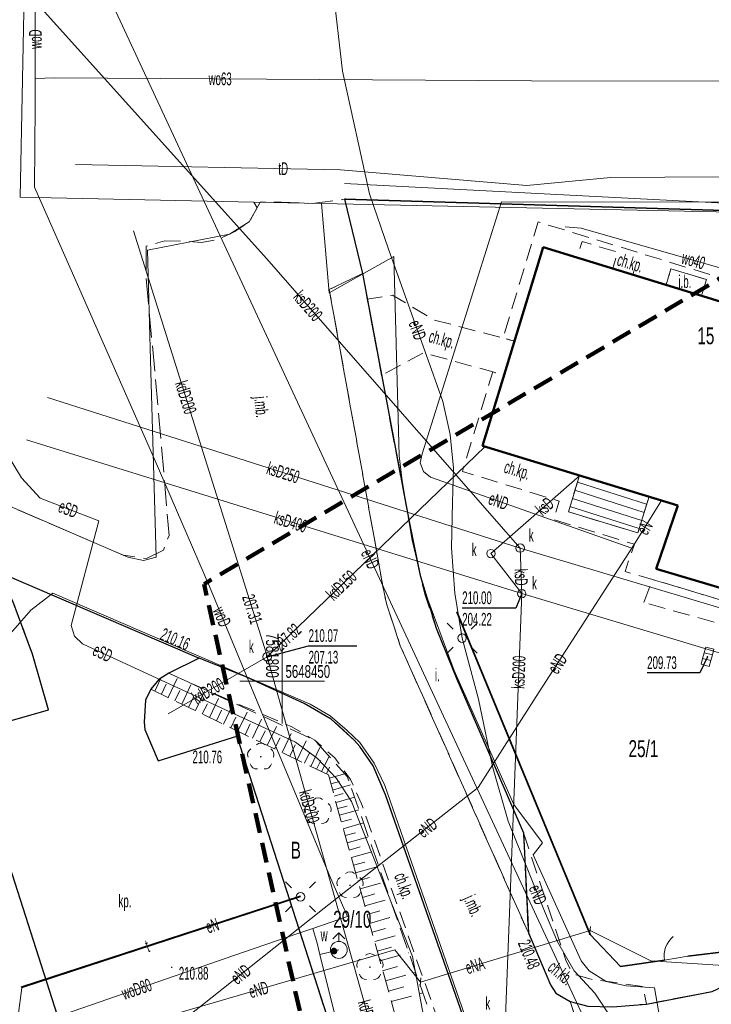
# Model space of a CAD drawing. Header units: metres. Extents: x 7575234 to 29552328, y 2827892 to 11288514.
# Tile 38 of 50: x 7581784 to 7581825, y 5648431 to 5648489. Entities that reach past the tile are written whole.
import ezdxf
from ezdxf.enums import TextEntityAlignment as Align

# ---------------------------------------------------------------- set-up
doc = ezdxf.new("R2010")
doc.units = ezdxf.units.M
for name, pattern in [('1.0_0.5', [1.5, 1, -0.5]), ('1.5_0.5', [2, 1.5, -0.5]), ('219-500', [0]), ('4', [1.8, 1.2, -0.6]), ('egug-500', [0]), ('mz1.0_0.5', [1.5, 1, -0.5]), ('mz1.25_0.5', [1.75, 1.25, -0.5]), ('otof_500', [0])]:
    doc.linetypes.add(name, pattern=pattern)
for name, color, linetype in [('000 Inne (niezydentyfikowane)', 7, 'Continuous'), ('210-oznaczenie konturu użytku gruntowego', 7, 'Continuous'), ('211-numer działki ewidencyjnej', 7, 'Continuous'), ('218-kontur użytku gruntowego', 7, 'Continuous'), ('219-działka ewidencyjna', 7, 'Continuous'), ('312-budynek ewidencyjny', 7, 'Continuous'), ('312-oznaczenie budynku ewidencyjnego', 7, 'Continuous'), ('352-schody', 7, 'Continuous'), ('chodnik', 7, 'Continuous'), ('chodnik (powierzchnia)', 7, 'Continuous'), ('chodnik (powierzchnia)-Atr17', 7, 'Continuous'), ('chodnik-Atr17', 7, 'Continuous'), ('drzewo liściaste (punkt)', 7, 'Continuous'), ('furtka', 7, 'Continuous'), ('hydrant (punkt)', 7, 'Continuous'), ('inna budowla (powierzchnia)', 7, 'Continuous'), ('inna budowla (powierzchnia)-Atr17', 7, 'Continuous'), ('inny obiekt przyrodniczy (linia)', 7, 'Continuous'), ('jezdnia', 7, 'Continuous'), ('jezdnia-Atr17', 7, 'Continuous'), ('kratka ściekowa (punkt)', 7, 'Continuous'), ('krawężnik', 7, 'Continuous'), ('krawężnik (linia)', 7, 'Continuous'), ('latarnia (punkt)', 7, 'Continuous'), ('Obszar opracowania', 7, 'Continuous'), ('ogrodzenie trwałe', 7, 'Continuous'), ('pikieta sztuczna', 7, 'Continuous'), ('pikieta sztuczna-Atr2', 7, 'Continuous'), ('plac (powierzchnia)', 7, 'Continuous'), ('plac (powierzchnia)-Atr17', 7, 'Continuous'), ('przewód elektroenergetyczny (linia)', 7, 'Continuous'), ('przewód elektroenergetyczny (linia)-Atr1', 7, 'Continuous'), ('przewód elektroenergetyczny podziemny', 7, 'Continuous'), ('przewód elektroenergetyczny podziemny-Atr1', 7, 'Continuous'), ('przewód kanalizacyjny', 7, 'Continuous'), ('przewód kanalizacyjny (linia)', 7, 'Continuous'), ('przewód kanalizacyjny (linia)-Atr1', 7, 'Continuous'), ('przewód kanalizacyjny-Atr1', 7, 'Continuous'), ('przewód telekomunikacyjny (linia) - podziemny', 7, 'Continuous'), ('przewód telekomunikacyjny (linia) - podziemny-Atr1', 7, 'Continuous'), ('przewód wodociągowy', 7, 'Continuous'), ('przewód wodociągowy (linia)', 7, 'Continuous'), ('przewód wodociągowy (linia)-Atr1', 7, 'Continuous'), ('przewód wodociągowy-Atr1', 7, 'Continuous'), ('punkt o określonej wysokości (sieć kanalizacyjna)', 7, 'Continuous'), ('punkt o określonej wysokości (sieć kanalizacyjna)-Atr2', 7, 'Continuous'), ('punkt o określonej wysokości (sieć kanalizacyjna)-Atr3', 7, 'Continuous'), ('punkt wysokościowy sztuczny', 7, 'Continuous'), ('punkt wysokościowy sztuczny-Atr2', 7, 'Continuous'), ('punkt zmiany cech lub źródła danych o położeniu przewodu (sieć elektroenergetyczna)', 7, 'Continuous'), ('rura ochronna - przewód telekomunikacyjny (linia)', 7, 'Continuous'), ('skarpa nieumocniona (powierzchnia)', 7, 'Continuous'), ('studzienka okrągła - przewód kanalizacyjny (punkt)', 7, 'Continuous'), ('studzienka okrągła - przewód kanalizacyjny (punkt)-Atr17', 7, 'Continuous'), ('Wstawianie ramki sekcyjnej z opisem', 7, 'Continuous'), ('zasuwa - siec wodociągowa (punkt)', 7, 'Continuous'), ('zasuwa - siec wodociągowa (punkt)-Atr17', 7, 'Continuous')]:
    doc.layers.add(name, color=color, linetype=linetype)
doc.styles.get("Standard").update_dxf_attribs({"font": 'ARIALN.TTF'})
doc.linetypes.add('902-500', pattern='A,3.75,0,[1,ksztalty.shx,S=0.5,R=0,X=0,Y=0],3.75', length=7.5)

# ---------------------------------------------------------------- blocks, each defined once
blk = doc.blocks.new('PW02')
at = {"linetype": 'Continuous', "lineweight": 13}
h = blk.add_hatch(color=0, dxfattribs=at)
edge = h.paths.add_edge_path()
edge.add_arc((0, 0), 0.045, 0, 360)
blk = doc.blocks.new('OP021')
at = {"linetype": 'Continuous', "lineweight": 13}
h = blk.add_hatch(color=0, dxfattribs=at)
edge = h.paths.add_edge_path()
edge.add_arc((0, 0), 0.05, 0, 360)
at = {"color": 0, "linetype": 'Continuous', "lineweight": 13}
for centre, start, end in [((0, 0.4), 49.272, 130.728), ((-0.38, 0.124), 121.308, 202.548), ((0.38, 0.124), 337.452, 58.692), ((-0.235, -0.324), 193.221, 274.871), ((0.235, -0.324), 265.129, 346.779)]:
    blk.add_arc(centre, 0.4, start, end, dxfattribs=at)
blk = doc.blocks.new('PW01')
at = {"linetype": 'Continuous', "lineweight": 13}
h = blk.add_hatch(color=0, dxfattribs=at)
edge = h.paths.add_edge_path()
edge.add_arc((0, 0), 0.045, 0, 360)
blk = doc.blocks.new('US15')
at = {"color": 0, "linetype": 'Continuous', "lineweight": 13}
blk.add_circle((0, 0), 0.25, dxfattribs=at)
blk = doc.blocks.new('SM01')
at = {"color": 0, "linetype": 'Continuous', "lineweight": 13}
for p, q in [((-0.53, 0.531), (-0.883, 0.884)), ((0.531, 0.531), (0.884, 0.884)), ((-0.53, -0.53), (-0.883, -0.883)), ((0.531, -0.53), (0.884, -0.883))]:
    blk.add_line(p, q, dxfattribs=at)
blk.add_circle((0, 0), 0.25, dxfattribs=at)
blk = doc.blocks.new('US25')
at = {"linetype": 'Continuous', "lineweight": 0}
h = blk.add_hatch(color=0, dxfattribs=at)
edge = h.paths.add_edge_path()
edge.add_arc((0, 0), 0.2, 0, 360)
blk = doc.blocks.new('US02')
at = {"color": 0, "linetype": 'Continuous', "lineweight": 13}
for p, q in [((0, 1), (-0.353, 0.647)), ((0, 0.5), (0, 1)), ((0, 1), (0.354, 0.647))]:
    blk.add_line(p, q, dxfattribs=at)
blk.add_circle((0, 0), 0.5, dxfattribs=at)
blk = doc.blocks.new('XX_01')
at = {"color": 0, "linetype": 'Continuous', "lineweight": 13}
blk.add_line((0, -0.25), (0, 0.25), dxfattribs=at)
blk = doc.blocks.new('US05')
at = {"color": 0, "linetype": 'Continuous', "lineweight": 13}
for p, q in [((-0.525, -0.25), (-0.525, 0.25)), ((-0.525, 0.25), (-0.175, 0.25)), ((-0.175, -0.25), (-0.175, 0.25)), ((-0.175, 0.25), (0.175, 0.25)), ((0.175, -0.25), (0.175, 0.25)), ((0.175, 0.25), (0.525, 0.25)), ((0.525, -0.25), (0.525, 0.25)), ((-0.525, -0.25), (-0.175, -0.25)), ((-0.175, -0.25), (0.175, -0.25)), ((0.175, -0.25), (0.525, -0.25))]:
    blk.add_line(p, q, dxfattribs=at)
blk = doc.blocks.new('OK04')
at = {"color": 0, "linetype": 'Continuous', "lineweight": 0}
blk.add_arc((1.5, 0.001), 1.5, 120, 180, dxfattribs=at)

msp = doc.modelspace()

# ---------------------------------------------------------------- linework, layer by layer
at = {"layer": '000 Inne (niezydentyfikowane)', "color": 7, "linetype": 'mz1.25_0.5', "lineweight": 18, "flags": 128}
for points in [[(7581793.26, 5648449.04), (7581793.83, 5648450.23)], [(7581792.47, 5648449.42), (7581792.83, 5648450.18)], [(7581792.86, 5648449.23), (7581793.15, 5648449.82)], [(7581794.06, 5648448.65), (7581794.64, 5648449.85)], [(7581793.66, 5648448.84), (7581793.95, 5648449.44)], [(7581794.46, 5648448.45), (7581794.76, 5648449.06)], [(7581794.87, 5648448.26), (7581795.46, 5648449.48)], [(7581795.7, 5648447.86), (7581796.3, 5648449.1)], [(7581795.28, 5648448.06), (7581795.58, 5648448.67)], [(7581796.53, 5648447.45), (7581797.14, 5648448.71)], [(7581796.11, 5648447.66), (7581796.42, 5648448.28)], [(7581796.96, 5648447.25), (7581797.26, 5648447.88)], [(7581797.38, 5648447.04), (7581798, 5648448.32)], [(7581798.24, 5648446.63), (7581798.87, 5648447.92)], [(7581797.81, 5648446.83), (7581798.12, 5648447.48)], [(7581799.12, 5648446.2), (7581799.75, 5648447.51)], [(7581798.68, 5648446.41), (7581798.99, 5648447.07)], [(7581800, 5648445.78), (7581800.64, 5648447.1)], [(7581799.56, 5648445.99), (7581799.88, 5648446.65)], [(7581800.45, 5648445.56), (7581800.77, 5648446.23)], [(7581800.89, 5648445.34), (7581801.54, 5648446.69)], [(7581801.7, 5648444.95), (7581802.27, 5648446.14)], [(7581801.32, 5648445.14), (7581801.65, 5648445.81)], [(7581802.34, 5648444.64), (7581802.79, 5648445.57)], [(7581802.04, 5648444.79), (7581802.29, 5648445.31)], [(7581802.62, 5648444.51), (7581802.81, 5648444.92)], [(7581802.79, 5648444.26), (7581803.72, 5648444.52)], [(7581802.89, 5648443.92), (7581803.4, 5648444.06)], [(7581802.99, 5648443.56), (7581804.04, 5648443.86)], [(7581803.09, 5648443.2), (7581803.62, 5648443.35)], [(7581803.19, 5648442.83), (7581804.29, 5648443.14)], [(7581803.29, 5648442.46), (7581803.86, 5648442.61)], [(7581803.4, 5648442.07), (7581804.55, 5648442.39)], [(7581803.51, 5648441.68), (7581804.1, 5648441.84)], [(7581803.62, 5648441.27), (7581804.82, 5648441.61)], [(7581803.74, 5648440.86), (7581804.35, 5648441.03)], [(7581803.85, 5648440.44), (7581805.11, 5648440.79)], [(7581803.97, 5648440.01), (7581804.61, 5648440.19)], [(7581804.1, 5648439.57), (7581805.41, 5648439.93)], [(7581804.22, 5648439.12), (7581804.89, 5648439.3)], [(7581804.35, 5648438.66), (7581805.72, 5648439.04)], [(7581804.48, 5648438.19), (7581805.18, 5648438.38)], [(7581804.61, 5648437.71), (7581806.04, 5648438.1)], [(7581804.75, 5648437.21), (7581805.48, 5648437.42)], [(7581804.89, 5648436.71), (7581806.38, 5648437.13)], [(7581805.03, 5648436.2), (7581805.79, 5648436.41)], [(7581805.18, 5648435.67), (7581806.74, 5648436.11)], [(7581805.33, 5648435.14), (7581806.12, 5648435.36)], [(7581805.48, 5648434.59), (7581807.11, 5648435.04)], [(7581805.63, 5648434.03), (7581806.47, 5648434.26)], [(7581805.79, 5648433.46), (7581807.5, 5648433.93)], [(7581805.95, 5648432.87), (7581806.83, 5648433.11)], [(7581806.12, 5648432.27), (7581807.9, 5648432.77)], [(7581806.29, 5648431.66), (7581807.2, 5648431.91)], [(7581806.46, 5648431.04), (7581808.33, 5648431.55)]]:
    msp.add_lwpolyline(points, dxfattribs=at)
at = {"layer": '218-kontur użytku gruntowego', "color": 3, "linetype": 'egug-500', "lineweight": 18, "flags": 128}
for points in [[(7581785.06, 5648506.59), (7581784.5, 5648478.64)], [(7581784.5, 5648478.64), (7581798.33, 5648478.35)], [(7581798.33, 5648478.35), (7581802.33, 5648478.26)], [(7581798.33, 5648478.35), (7581798.53, 5648478.02)], [(7581802.33, 5648478.26), (7581802.79, 5648472.98)], [(7581798.53, 5648478.02), (7581798.06, 5648477.19)], [(7581798.06, 5648477.19), (7581796.89, 5648476.46)], [(7581796.89, 5648476.46), (7581792.03, 5648475.5)], [(7581792.03, 5648475.5), (7581792.22, 5648469)], [(7581790.87, 5648457.33), (7581749.76, 5648475.09)], [(7581802.79, 5648472.98), (7581806.62, 5648475.14)], [(7581806.62, 5648475.14), (7581806.93, 5648463.34)], [(7581792.22, 5648469), (7581792.54, 5648457.33)], [(7581806.93, 5648463.34), (7581807.11, 5648461.86)], [(7581807.11, 5648461.86), (7581807.69, 5648458.34)], [(7581807.69, 5648458.34), (7581808.37, 5648455.52)], [(7581791.79, 5648457.15), (7581790.87, 5648457.33)], [(7581792.54, 5648457.33), (7581791.79, 5648457.15)], [(7581808.37, 5648455.52), (7581810.19, 5648450.64)], [(7581786.43, 5648455.2), (7581785.13, 5648454.2)], [(7581801.67, 5648448.65), (7581786.43, 5648455.2)], [(7581785.13, 5648454.2), (7581780, 5648448.35)], [(7581810.19, 5648450.64), (7581813.72, 5648442.7)], [(7581802.84, 5648447.95), (7581801.67, 5648448.65)], [(7581803.86, 5648447.09), (7581802.84, 5648447.95)], [(7581804.59, 5648446.37), (7581803.86, 5648447.09)], [(7581805.45, 5648445.15), (7581804.59, 5648446.37)], [(7581806.08, 5648443.83), (7581805.45, 5648445.15)], [(7581810.8, 5648430.27), (7581806.08, 5648443.83)], [(7581813.72, 5648442.7), (7581815.4, 5648440.43)], [(7581815.4, 5648440.43), (7581814.86, 5648439.73)], [(7581814.86, 5648439.73), (7581817.69, 5648433.45)], [(7581817.69, 5648433.45), (7581818.16, 5648432.86)], [(7581818.16, 5648432.86), (7581819.17, 5648432.22)], [(7581819.17, 5648432.22), (7581820.35, 5648431.98)], [(7581820.35, 5648431.98), (7581822.04, 5648431.85)], [(7581822.04, 5648431.85), (7581822.42, 5648429.58)]]:
    msp.add_lwpolyline(points, dxfattribs=at)
at = {"layer": '219-działka ewidencyjna', "color": 3, "linetype": '219-500', "lineweight": 18, "flags": 128}
for points in [[(7581785.06, 5648506.59), (7581784.5, 5648478.64)], [(7581784.5, 5648478.64), (7581798.33, 5648478.35)], [(7581798.53, 5648478.02), (7581798.33, 5648478.35)], [(7581802.33, 5648478.26), (7581798.33, 5648478.35)], [(7581802.79, 5648472.98), (7581802.33, 5648478.26)], [(7581802.33, 5648478.26), (7581838.76, 5648477.49)], [(7581798.53, 5648478.02), (7581798.06, 5648477.19)], [(7581798.06, 5648477.19), (7581796.89, 5648476.46)], [(7581796.89, 5648476.46), (7581792.03, 5648475.5)], [(7581792.22, 5648469), (7581792.03, 5648475.5)], [(7581790.87, 5648457.33), (7581749.76, 5648475.09)], [(7581802.79, 5648472.98), (7581806.62, 5648475.14)], [(7581806.62, 5648475.14), (7581806.93, 5648463.34)], [(7581792.22, 5648469), (7581792.54, 5648457.33)], [(7581806.93, 5648463.34), (7581807.11, 5648461.86)], [(7581807.11, 5648461.86), (7581807.69, 5648458.34)], [(7581808.37, 5648455.52), (7581807.69, 5648458.34)], [(7581791.79, 5648457.15), (7581790.87, 5648457.33)], [(7581792.54, 5648457.33), (7581791.79, 5648457.15)], [(7581810.19, 5648450.64), (7581808.37, 5648455.52)], [(7581785.13, 5648454.2), (7581786.43, 5648455.2)], [(7581786.43, 5648455.2), (7581801.67, 5648448.65)], [(7581780, 5648448.35), (7581785.13, 5648454.2)], [(7581813.72, 5648442.7), (7581810.19, 5648450.64)], [(7581801.67, 5648448.65), (7581802.84, 5648447.95)], [(7581802.84, 5648447.95), (7581803.86, 5648447.09)], [(7581803.86, 5648447.09), (7581804.59, 5648446.37)], [(7581804.59, 5648446.37), (7581805.45, 5648445.15)], [(7581805.45, 5648445.15), (7581806.08, 5648443.83)], [(7581810.8, 5648430.27), (7581806.08, 5648443.83)], [(7581815.4, 5648440.43), (7581813.72, 5648442.7)], [(7581814.86, 5648439.73), (7581815.4, 5648440.43)], [(7581817.69, 5648433.45), (7581814.86, 5648439.73)], [(7581818.16, 5648432.86), (7581817.69, 5648433.45)], [(7581819.17, 5648432.22), (7581818.16, 5648432.86)], [(7581820.35, 5648431.98), (7581819.17, 5648432.22)], [(7581822.04, 5648431.85), (7581820.35, 5648431.98)], [(7581822.42, 5648429.58), (7581822.04, 5648431.85)]]:
    msp.add_lwpolyline(points, dxfattribs=at)
at = {"layer": '312-budynek ewidencyjny', "color": 7, "linetype": 'Continuous', "lineweight": 50, "flags": 128}
for points in [[(7581811.86, 5648463.93), (7581815.44, 5648475.68)], [(7581815.44, 5648475.68), (7581826.95, 5648472.16)], [(7581823.41, 5648460.4), (7581811.86, 5648463.93)], [(7581822.14, 5648456.65), (7581823.41, 5648460.4)], [(7581826.46, 5648455.37), (7581822.14, 5648456.65)]]:
    msp.add_lwpolyline(points, dxfattribs=at)
at = {"layer": '352-schody', "color": 7, "linetype": 'Continuous', "lineweight": 18, "flags": 128}
msp.add_lwpolyline([(7581821.05, 5648458.77), (7581816.94, 5648460.03), (7581817.6, 5648462.18), (7581821.71, 5648460.92)], close=True, dxfattribs=at)
msp.add_lwpolyline([(7581821.05, 5648458.77), (7581816.94, 5648460.03), (7581817.6, 5648462.18), (7581821.71, 5648460.92)], close=True, dxfattribs=at)
for points in [[(7581821.425, 5648459.991), (7581817.328, 5648461.295)], [(7581821.571, 5648460.469), (7581817.475, 5648461.773)], [(7581821.278, 5648459.513), (7581817.182, 5648460.817)], [(7581821.131, 5648459.035), (7581817.035, 5648460.339)]]:
    msp.add_lwpolyline(points, dxfattribs=at)
at = {"layer": 'chodnik', "color": 7, "linetype": '1.0_0.5', "lineweight": 18, "flags": 128}
msp.add_lwpolyline([(7581814.29, 5648441.02), (7581816.8, 5648433.43), (7581817.02, 5648433.02), (7581817.36, 5648432.64), (7581818.29, 5648432.36), (7581821.36, 5648431.93), (7581821.57, 5648430.89), (7581819.55, 5648430.73), (7581818.09, 5648430.77), (7581817.04, 5648431.05), (7581816.2, 5648431.54), (7581815.88, 5648432.04), (7581814.57, 5648435.1)], close=True, dxfattribs=at)
at = {"layer": 'chodnik (powierzchnia)', "color": 7, "linetype": 'mz1.0_0.5', "lineweight": 18, "flags": 128}
for points in [[(7581828.22, 5648469.56), (7581826.69, 5648470.01), (7581827.31, 5648472.05), (7581824.82, 5648472.81), (7581825.12, 5648473.77), (7581823.01, 5648474.41), (7581822.72, 5648473.45), (7581819.56, 5648474.42), (7581819.86, 5648475.38), (7581817.75, 5648476.02), (7581817.46, 5648475.06), (7581815.44, 5648475.68), (7581813.75, 5648470.12), (7581813.07, 5648470.3), (7581815.16, 5648477.18), (7581815.83, 5648476.97), (7581829.24, 5648472.87)], [(7581805.89, 5648468.09), (7581805.04, 5648472.61), (7581806.54, 5648472.85), (7581808.95, 5648471.39), (7581813.07, 5648470.3), (7581813.75, 5648470.12), (7581813.13, 5648468.11), (7581812.46, 5648468.3), (7581808.37, 5648469.44)], [(7581813.13, 5648468.11), (7581811.86, 5648463.93), (7581817.6, 5648462.18), (7581816.94, 5648460.03), (7581821.05, 5648458.77), (7581821.71, 5648460.92), (7581823.41, 5648460.4), (7581822.14, 5648456.65), (7581835.09, 5648452.81), (7581834.89, 5648452.14), (7581821.91, 5648456.02), (7581820.29, 5648456.5), (7581820.85, 5648458.1), (7581816.07, 5648459.56), (7581816.4, 5648460.66), (7581810.67, 5648462.41), (7581811.19, 5648464.13), (7581812.46, 5648468.3)], [(7581821.41, 5648454.66), (7581821.91, 5648456.02), (7581834.89, 5648452.14), (7581834.5, 5648450.99)], [(7581813.21, 5648423.01), (7581812.9, 5648422.98), (7581811.8, 5648422.64), (7581804.7, 5648442.75), (7581804.05, 5648444.19), (7581803.12, 5648445.46), (7581801.94, 5648446.51), (7581800.58, 5648447.3), (7581796.97, 5648448.83), (7581793.3, 5648450.47), (7581795.09, 5648451.37), (7581797.86, 5648450.26), (7581801.3, 5648448.69), (7581802.91, 5648447.75), (7581804.29, 5648446.5), (7581804.6, 5648446.13), (7581805.38, 5648444.99), (7581806.12, 5648443.28)]]:
    msp.add_lwpolyline(points, close=True, dxfattribs=at)
at = {"layer": 'furtka', "color": 7, "linetype": 'otof_500', "lineweight": 18, "flags": 128}
msp.add_lwpolyline([(7581822.62, 5648433.49), (7581824.01, 5648433.72)], dxfattribs=at)
at = {"layer": 'inna budowla (powierzchnia)', "color": 7, "linetype": 'Continuous', "lineweight": 18, "flags": 128}
msp.add_lwpolyline([(7581824.82, 5648472.81), (7581822.72, 5648473.45), (7581823.01, 5648474.41), (7581825.12, 5648473.77)], close=True, dxfattribs=at)
at = {"layer": 'inny obiekt przyrodniczy (linia)', "color": 7, "linetype": 'Continuous', "lineweight": 18, "flags": 128}
msp.add_lwpolyline([(7581803.7, 5648479.45), (7581849.78, 5648477.06), (7581851.31, 5648503.32)], dxfattribs=at)
at = {"layer": 'jezdnia', "color": 7, "linetype": '1.5_0.5', "lineweight": 18, "flags": 128}
for points in [[(7581635.7, 5648502.7), (7581637.32, 5648501.46), (7581639.47, 5648501), (7581670.96, 5648498.21), (7581680.58, 5648496.25), (7581690.05, 5648494.33), (7581711.62, 5648489.62), (7581720.85, 5648487.31), (7581750.44, 5648474.78), (7581753.46, 5648473.49), (7581767.41, 5648467.44), (7581790.61, 5648457.45), (7581791.98, 5648457.26), (7581792.98, 5648457.75), (7581793.31, 5648458.63), (7581793.04, 5648461.99), (7581791.96, 5648473.85), (7581791.95, 5648475.74), (7581793.06, 5648476.05), (7581794.21, 5648476.03), (7581795.24, 5648475.96), (7581796.26, 5648476.16), (7581797.2, 5648476.61), (7581798.06, 5648477.19), (7581798.71, 5648478.34), (7581799.97, 5648478.35), (7581801.78, 5648478.27), (7581803.7, 5648478.52), (7581804.76, 5648474.12), (7581802.79, 5648473.18), (7581805.48, 5648458.3), (7581806.05, 5648455.15), (7581806.22, 5648454.46), (7581806.99, 5648452.1), (7581808.3, 5648449.18), (7581814.57, 5648435.1), (7581815.88, 5648432.04), (7581816.2, 5648431.54), (7581817.04, 5648431.05), (7581820.38, 5648420.78), (7581813.49, 5648421.21), (7581813.21, 5648423.01), (7581806.12, 5648443.28), (7581805.38, 5648444.99), (7581804.6, 5648446.13), (7581804.29, 5648446.5), (7581802.91, 5648447.75), (7581801.3, 5648448.69), (7581797.86, 5648450.26), (7581795.09, 5648451.37), (7581783.1, 5648456.51), (7581779.07, 5648458.24), (7581770.53, 5648461.85), (7581734.09, 5648477.55), (7581730.26, 5648479.22), (7581726.83, 5648480.73), (7581724.67, 5648481.61), (7581705.05, 5648487.05), (7581679.85, 5648492.35), (7581668.69, 5648494.43), (7581652.14, 5648495.95), (7581644.74, 5648496.58), (7581644.13, 5648496.63), (7581641.45, 5648496.85), (7581638.95, 5648497.08), (7581637.87, 5648496.74), (7581636.92, 5648496.11), (7581636.18, 5648495.24)], [(7581837.94, 5648438.04), (7581840.3, 5648434.97), (7581830.83, 5648429.76), (7581825.55, 5648426.89), (7581822.8, 5648425.09), (7581821.94, 5648424.35), (7581821.06, 5648422.76), (7581820.38, 5648420.78), (7581817.04, 5648431.05), (7581818.09, 5648430.77), (7581819.55, 5648430.73), (7581821.57, 5648430.89), (7581825.45, 5648431.64), (7581826.33, 5648432.06), (7581829.02, 5648433.32)]]:
    msp.add_lwpolyline(points, close=True, dxfattribs=at)
at = {"layer": 'krawężnik', "color": 7, "linetype": 'Continuous', "lineweight": 25, "flags": 128}
for points in [[(7581803.7, 5648478.52), (7581804.76, 5648474.12), (7581807.51, 5648459.45), (7581808.16, 5648456.26), (7581809.11, 5648453.14), (7581810.34, 5648450.13), (7581814.29, 5648441.02), (7581814.57, 5648435.1), (7581815.88, 5648432.04), (7581816.2, 5648431.54), (7581817.04, 5648431.05), (7581818.09, 5648430.77), (7581819.55, 5648430.73), (7581821.57, 5648430.89)], [(7581821.57, 5648430.89), (7581825.45, 5648431.64), (7581826.33, 5648432.06), (7581829.02, 5648433.32), (7581837.94, 5648438.04), (7581841.05, 5648439.86), (7581843.3, 5648441.28), (7581844.91, 5648442.73), (7581846.24, 5648444.36), (7581847.54, 5648446.59), (7581848.73, 5648449.32)]]:
    msp.add_lwpolyline(points, dxfattribs=at)
at = {"layer": 'krawężnik (linia)', "color": 7, "linetype": 'Continuous', "lineweight": 25, "flags": 128}
msp.add_lwpolyline([(7581783.1, 5648456.51), (7581795.09, 5648451.37), (7581793.3, 5648450.47), (7581792.71, 5648450.1), (7581792.24, 5648449.53), (7581791.91, 5648448.88), (7581791.83, 5648447.57), (7581791.88, 5648447.15), (7581792.67, 5648445.29), (7581797.32, 5648446.74), (7581805.03, 5648422.78), (7581795.4, 5648419.5), (7581793.4, 5648425.68), (7581788.6, 5648424.3), (7581781.35, 5648446.92), (7581786.17, 5648448.3), (7581785.24, 5648451.59), (7581784.41, 5648453.83), (7581784.07, 5648454.74)], close=True, dxfattribs=at)
msp.add_lwpolyline([(7581813.21, 5648423.01), (7581806.12, 5648443.28), (7581805.38, 5648444.99), (7581804.6, 5648446.13), (7581804.29, 5648446.5), (7581802.91, 5648447.75), (7581801.3, 5648448.69), (7581797.86, 5648450.26), (7581795.09, 5648451.37)], dxfattribs=at)
at = {"layer": 'Obszar opracowania', "color": 132, "linetype": '4', "lineweight": 200, "flags": 128}
msp.add_lwpolyline([(7581939.67, 5648471), (7581942.98, 5648384.88), (7581943.37, 5648374.43), (7581821.23, 5648356.38), (7581809.75, 5648391.67), (7581795.38, 5648455.75), (7581838.4, 5648481.23), (7581911.52, 5648478.59)], close=True, dxfattribs=at)
at = {"layer": 'ogrodzenie trwałe', "color": 7, "linetype": '902-500', "lineweight": 35, "flags": 128}
for points in [[(7581848.73, 5648449.32), (7581847.71, 5648449.4), (7581848.4, 5648456.44), (7581849.89, 5648476.9), (7581837.44, 5648477.52), (7581803.7, 5648478.52), (7581803.78, 5648478.52)], [(7581822.62, 5648433.49), (7581820.02, 5648433.12), (7581818.22, 5648435.01), (7581810.33, 5648454.11)], [(7581835.09, 5648452.81), (7581834.5, 5648450.99), (7581829.5, 5648435.76), (7581826.63, 5648434.05), (7581824.01, 5648433.72)]]:
    msp.add_lwpolyline(points, dxfattribs=at)
at = {"layer": 'plac (powierzchnia)', "color": 7, "linetype": '1.5_0.5', "lineweight": 18, "flags": 128}
for points in [[(7581805.48, 5648458.3), (7581802.79, 5648473.18), (7581804.76, 5648474.12), (7581805.04, 5648472.61), (7581805.89, 5648468.09), (7581807.51, 5648459.45), (7581808.16, 5648456.26), (7581808.47, 5648455.1), (7581809.11, 5648453.14), (7581810.34, 5648450.13), (7581814.29, 5648441.02), (7581814.57, 5648435.1), (7581808.3, 5648449.18), (7581806.99, 5648452.1), (7581806.22, 5648454.46), (7581806.05, 5648455.15)], [(7581795.09, 5648451.37), (7581793.3, 5648450.47), (7581792.71, 5648450.1), (7581792.24, 5648449.53), (7581791.91, 5648448.88), (7581791.83, 5648447.57), (7581791.88, 5648447.15), (7581792.67, 5648445.29), (7581797.32, 5648446.74), (7581805.03, 5648422.78), (7581795.4, 5648419.5), (7581793.4, 5648425.68), (7581788.6, 5648424.3), (7581781.35, 5648446.92), (7581786.17, 5648448.3), (7581785.24, 5648451.59), (7581784.41, 5648453.83), (7581784.07, 5648454.74), (7581783.1, 5648456.51)]]:
    msp.add_lwpolyline(points, close=True, dxfattribs=at)
at = {"layer": 'przewód elektroenergetyczny (linia)', "color": 1, "linetype": 'Continuous', "lineweight": 18, "flags": 128}
for points in [[(7581850.75, 5648516.23), (7581848.29, 5648478.33), (7581812.99, 5648478.37), (7581808.28, 5648463.45), (7581808.17, 5648462.92), (7581808.36, 5648462.41), (7581808.79, 5648462.07), (7581820.7, 5648457.88)], [(7581802.63, 5648500.61), (7581803.01, 5648491.08), (7581803.58, 5648486.1), (7581805.18, 5648478.85), (7581806.29, 5648475.56), (7581808.85, 5648468.45), (7581809.52, 5648466.56), (7581809.95, 5648464.6), (7581810.14, 5648462.6), (7581810.08, 5648460.59), (7581810.03, 5648457.9), (7581810.22, 5648455.21), (7581810.65, 5648452.55), (7581811.63, 5648448.94), (7581812.44, 5648444.96), (7581813.37, 5648441.72), (7581815.53, 5648436.39), (7581816.3, 5648434.58), (7581817.28, 5648432.87), (7581818.5, 5648431.53), (7581819.51, 5648430.02), (7581820.29, 5648428.38), (7581821.73, 5648422.07)], [(7581808.35, 5648430.3), (7581807.71, 5648433.7), (7581804.1, 5648442.89), (7581803.21, 5648444.25), (7581802.09, 5648445.42), (7581800.79, 5648446.39), (7581788.2, 5648452.22), (7581787.71, 5648452.67), (7581787.52, 5648453.3), (7581789.16, 5648459.49), (7581785.68, 5648460.84), (7581784.58, 5648462.04), (7581783.74, 5648463.43)], [(7581820.7, 5648457.88), (7581822.45, 5648460.69)], [(7581788.56, 5648423.73), (7581787.73, 5648424.73), (7581787.98, 5648425.21), (7581795.09, 5648430.69), (7581802.49, 5648436.57), (7581811.61, 5648443.7), (7581815.04, 5648449.09), (7581820.7, 5648457.88)], [(7581818.22, 5648435.24), (7581821.81, 5648433.46), (7581828.25, 5648433.04), (7581838.04, 5648438.99), (7581838.27, 5648439.12)], [(7581801.09, 5648437.24), (7581784.6, 5648431.85), (7581782.86, 5648418.84)], [(7581818.22, 5648435.24), (7581808.19, 5648432.19)], [(7581808.19, 5648432.19), (7581806.68, 5648434.1), (7581791.79, 5648429.76), (7581786.83, 5648427.66), (7581786.12, 5648426.97), (7581786.05, 5648426.3), (7581786.25, 5648425.62), (7581786.73, 5648424.51), (7581787.52, 5648423.86), (7581788.17, 5648423.61), (7581788.72, 5648423.16), (7581788.87, 5648422.71)]]:
    msp.add_lwpolyline(points, dxfattribs=at)
at = {"layer": 'przewód elektroenergetyczny podziemny', "color": 1, "linetype": 'Continuous', "lineweight": 18, "flags": 128}
msp.add_lwpolyline([(7581821.87, 5648421.42), (7581782.28, 5648506.58)], dxfattribs=at)
at = {"layer": 'przewód kanalizacyjny', "color": 34, "linetype": 'Continuous', "lineweight": 18, "flags": 128}
for points in [[(7581791.21, 5648476.65), (7581799.05, 5648451.68), (7581799.12, 5648451.44), (7581806.54, 5648425.03), (7581808.53, 5648421.89)], [(7581814.09, 5648457.88), (7581864.52, 5648442.81)], [(7581814.18, 5648455.18), (7581864.65, 5648440.03)]]:
    msp.add_lwpolyline(points, dxfattribs=at)
at = {"layer": 'przewód kanalizacyjny (linia)', "color": 34, "linetype": 'Continuous', "lineweight": 18, "flags": 128}
for points in [[(7581783.66, 5648492.18), (7581799.07, 5648475.02), (7581814.09, 5648457.88)], [(7581786.11, 5648466.79), (7581814.09, 5648457.88)], [(7581784.88, 5648464.28), (7581814.18, 5648455.18)], [(7581812.01, 5648463.88), (7581799.3, 5648451.61), (7581799.12, 5648451.44)], [(7581814.18, 5648455.18), (7581812.36, 5648457.55), (7581817.62, 5648462.17)], [(7581814.18, 5648455.18), (7581814.09, 5648457.88)], [(7581814.18, 5648455.18), (7581813.22, 5648430.15), (7581803.4, 5648416.23)], [(7581793.25, 5648448.07), (7581799.12, 5648451.44)]]:
    msp.add_lwpolyline(points, dxfattribs=at)
at = {"layer": 'przewód telekomunikacyjny (linia) - podziemny', "color": 30, "linetype": 'Continuous', "lineweight": 18, "flags": 128}
for points in [[(7581787.78, 5648480.57), (7581803.45, 5648480.27), (7581814.49, 5648479.34), (7581819.43, 5648479.8), (7581848.4, 5648479.98)], [(7581784.56, 5648431.9), (7581801.08, 5648437.28)]]:
    msp.add_lwpolyline(points, dxfattribs=at)
at = {"layer": 'przewód wodociągowy', "color": 5, "linetype": 'Continuous', "lineweight": 18, "flags": 128}
msp.add_lwpolyline([(7581868.21, 5648473.35), (7581859.63, 5648474.29), (7581856.39, 5648477.96), (7581856.7, 5648485.46), (7581814.75, 5648485.53), (7581786.54, 5648485.7), (7581785.39, 5648485.67)], dxfattribs=at)
at = {"layer": 'przewód wodociągowy (linia)', "color": 5, "linetype": 'Continuous', "lineweight": 18, "flags": 128}
for points in [[(7581781.86, 5648506.08), (7581782.39, 5648506.28), (7581785.39, 5648506.36), (7581785.39, 5648500.59), (7581785.39, 5648499.47), (7581785.39, 5648484.04), (7581785.35, 5648479.24), (7581787.81, 5648473.66), (7581789.2, 5648470.51), (7581792.44, 5648463.17), (7581795.7, 5648455.61), (7581799.44, 5648446.6), (7581802.87, 5648438.36), (7581803.87, 5648436.08), (7581801.82, 5648435.36), (7581802.07, 5648434.5), (7581802.24, 5648433.82), (7581805.78, 5648419.6), (7581808.01, 5648410.66), (7581809.76, 5648403.64), (7581813.31, 5648389.37), (7581815.82, 5648379.46), (7581818.59, 5648368.21), (7581821.72, 5648355.56)], [(7581835.8, 5648467.52), (7581834.21, 5648468.03), (7581835.07, 5648471.8), (7581827.14, 5648474.11), (7581817.7, 5648476.8), (7581816.75, 5648476.88)], [(7581801.82, 5648435.36), (7581800.94, 5648435.07), (7581797.15, 5648433.77), (7581777.66, 5648427.03), (7581765.61, 5648426.88)], [(7581802.24, 5648433.82), (7581803.07, 5648434.03), (7581803.36, 5648434.1)]]:
    msp.add_lwpolyline(points, dxfattribs=at)
at = {"layer": 'punkt o określonej wysokości (sieć kanalizacyjna)-Atr2', "color": 34, "flags": 128}
for points in [[(7581814.18, 5648455.18), (7581813.83, 5648454.33), (7581810.657, 5648454.33)], [(7581799.12, 5648451.44), (7581801.57, 5648452.09), (7581804.418, 5648452.09)], [(7581825.17, 5648451.45), (7581824.71, 5648450.49), (7581821.601, 5648450.49)]]:
    msp.add_lwpolyline(points, dxfattribs=at)
at = {"layer": 'rura ochronna - przewód telekomunikacyjny (linia)', "color": 30, "linetype": 'Continuous', "lineweight": 35, "flags": 128}
msp.add_lwpolyline([(7581784.56, 5648431.9), (7581801.08, 5648437.28)], dxfattribs=at)
at = {"layer": 'skarpa nieumocniona (powierzchnia)', "color": 7, "linetype": 'mz1.25_0.5', "lineweight": 18, "flags": 128}
msp.add_lwpolyline([(7581802.74, 5648444.45), (7581792.24, 5648449.53), (7581792.71, 5648450.1), (7581793.3, 5648450.47), (7581801.94, 5648446.51), (7581803.86, 5648444.37), (7581811.46, 5648422.56), (7581809.02, 5648421.83)], close=True, dxfattribs=at)
msp.add_lwpolyline([(7581802.74, 5648444.45), (7581792.24, 5648449.53), (7581792.71, 5648450.1), (7581793.3, 5648450.47), (7581801.94, 5648446.51), (7581803.86, 5648444.37), (7581811.46, 5648422.56), (7581809.02, 5648421.83)], close=True, dxfattribs=at)
at = {"layer": 'Wstawianie ramki sekcyjnej z opisem', "color": 7, "linetype": 'Continuous', "lineweight": 13, "flags": 128}
for points in [[(7581800, 5648447.5), (7581800, 5648452.5)], [(7581800, 5648447.5), (7581800, 5648452.5)], [(7581797.5, 5648450), (7581802.5, 5648450)], [(7581797.5, 5648450), (7581802.5, 5648450)]]:
    msp.add_lwpolyline(points, dxfattribs=at)

# ---------------------------------------------------------------- block references
at = {"layer": 'drzewo liściaste (punkt)', "color": 94, "linetype": 'Continuous', "lineweight": 13, "rotation": 0.06699999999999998}
for p in [(7581798.74, 5648445.53), (7581802.13, 5648442.3), (7581805.2, 5648433.08)]:
    msp.add_blockref('OP021', p, dxfattribs=at)
at = {"layer": 'drzewo liściaste (punkt)', "color": 94, "linetype": 'Continuous', "lineweight": 13}
msp.add_blockref('OP021', (7581804.02, 5648437.92), dxfattribs=at)
at = {"layer": 'furtka', "color": 7, "linetype": 'Continuous', "lineweight": 18, "rotation": 9.395}
msp.add_blockref('OK04', (7581822.62, 5648433.49), dxfattribs=at)
at = {"layer": 'hydrant (punkt)', "color": 7, "linetype": 'Continuous', "lineweight": 18, "rotation": 0.06699999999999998}
msp.add_blockref('US02', (7581803.36, 5648434.1), dxfattribs=at)
at = {"layer": 'kratka ściekowa (punkt)', "color": 7, "linetype": 'Continuous', "lineweight": 18, "rotation": 74.73700000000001}
msp.add_blockref('US05', (7581825.17, 5648451.45), dxfattribs=at)
at = {"layer": 'latarnia (punkt)', "color": 7, "linetype": 'Continuous', "lineweight": 18}
for p in [(7581810.65, 5648452.55), (7581801.09, 5648437.24)]:
    msp.add_blockref('SM01', p, dxfattribs=at)
at = {"layer": 'pikieta sztuczna', "color": 7, "linetype": 'Continuous', "lineweight": 13}
msp.add_blockref('PW01', (7581816.2, 5648431.54), dxfattribs=at)
at = {"layer": 'punkt o określonej wysokości (sieć kanalizacyjna)', "color": 34, "linetype": 'Continuous', "lineweight": 13}
for p in [(7581814.18, 5648455.18), (7581799.05, 5648451.68), (7581799.12, 5648451.44), (7581799.3, 5648451.61)]:
    msp.add_blockref('PW01', p, dxfattribs=at)
at = {"layer": 'punkt o określonej wysokości (sieć kanalizacyjna)', "color": 34, "linetype": 'Continuous', "lineweight": 13, "rotation": 74.73700000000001}
msp.add_blockref('PW01', (7581825.17, 5648451.45), dxfattribs=at)
at = {"layer": 'punkt wysokościowy sztuczny', "color": 7, "linetype": 'Continuous', "lineweight": 13}
for p in [(7581795.09, 5648451.37), (7581797.32, 5648446.74), (7581793.47, 5648433.07)]:
    msp.add_blockref('PW02', p, dxfattribs=at)
at = {"layer": 'punkt zmiany cech lub źródła danych o położeniu przewodu (sieć elektroenergetyczna)', "color": 7, "linetype": 'Continuous', "lineweight": 18}
for p, rotation in [((7581818.22, 5648435.24), 353.1569999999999), ((7581808.19, 5648432.19), 354.805)]:
    msp.add_blockref('XX_01', p, dxfattribs=dict(at, rotation=rotation))
at = {"layer": 'studzienka okrągła - przewód kanalizacyjny (punkt)', "color": 34, "linetype": 'Continuous', "lineweight": 18, "rotation": 0.06699999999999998}
for p in [(7581812.36, 5648457.55), (7581814.09, 5648457.88), (7581814.18, 5648455.18), (7581799.12, 5648451.44)]:
    msp.add_blockref('US15', p, dxfattribs=at)
at = {"layer": 'zasuwa - siec wodociągowa (punkt)', "color": 7, "linetype": 'Continuous', "lineweight": 13, "rotation": 13.976}
msp.add_blockref('US25', (7581803.07, 5648434.03), dxfattribs=at)

# ---------------------------------------------------------------- texts
at = {"layer": '210-oznaczenie konturu użytku gruntowego', "color": 3, "linetype": 'Continuous', "lineweight": 18, "width": 0.79}
msp.add_text('B', height=1, dxfattribs=at).set_placement((7581800.51, 5648439.5))
at = {"layer": '211-numer działki ewidencyjnej', "color": 3, "linetype": 'Continuous', "lineweight": 18, "width": 0.79}
for s, p in [('25/1', (7581820.5, 5648445.51)), ('29/10', (7581803.02, 5648435.41))]:
    msp.add_text(s, height=1, dxfattribs=at).set_placement(p)
at = {"layer": '312-oznaczenie budynku ewidencyjnego', "color": 7, "linetype": 'Continuous', "lineweight": 18, "width": 0.79}
msp.add_text('15', height=1, dxfattribs=at).set_placement((7581824.57, 5648469.94))
at = {"layer": 'chodnik (powierzchnia)-Atr17', "color": 7, "width": 0.667}
for rotation, p in [(343.017, (7581819.76, 5648474.62)), (344.425, (7581808.62, 5648470.08)), (343.017, (7581813.07, 5648462.36)), (289.446, (7581806.62, 5648438.49))]:
    msp.add_text('ch.kp.', height=0.75, rotation=rotation, dxfattribs=at).set_placement(p)
at = {"layer": 'chodnik-Atr17', "color": 7, "width": 0.667}
msp.add_text('ch.kb.', height=0.75, rotation=320.194, dxfattribs=at).set_placement((7581815.65, 5648432.94))
at = {"layer": 'inna budowla (powierzchnia)-Atr17', "color": 7, "width": 0.667}
msp.add_text('i.b.', height=0.75, dxfattribs=at).set_placement((7581823.45, 5648473.27))
at = {"layer": 'jezdnia-Atr17', "color": 7, "width": 0.667}
for rotation, p in [(275.203, (7581798.35, 5648466.82)), (294.004, (7581810.71, 5648437.14))]:
    msp.add_text('j.mb.', height=0.75, rotation=rotation, dxfattribs=at).set_placement(p)
at = {"layer": 'pikieta sztuczna-Atr2', "color": 7, "width": 0.667}
msp.add_text('210.48', height=0.75, rotation=291.501, dxfattribs=at).set_placement((7581813.94, 5648434.51))
at = {"layer": 'plac (powierzchnia)-Atr17', "color": 7, "width": 0.667}
for s, p in [('i.', (7581809.04, 5648450)), ('kp.', (7581790.32, 5648436.62))]:
    msp.add_text(s, height=0.75, dxfattribs=at).set_placement(p)
at = {"layer": 'przewód elektroenergetyczny (linia)-Atr1', "color": 1, "width": 0.667}
for s, rotation, p in [('eND', 289.801, (7581807.82, 5648471.32)), ('eND', 340.618, (7581812.27, 5648460.85)), ('eSD', 338.797, (7581786.83, 5648460.39)), ('eN', 58.086, (7581821.26, 5648458.78)), ('eSD', 335.152, (7581788.88, 5648451.91)), ('eND', 57.222, (7581815.98, 5648450.56)), ('eND', 38.018, (7581808.13, 5648440.98)), ('eND', 292.06, (7581814.92, 5648437.9)), ('eN', 18.101, (7581795.52, 5648435.42)), ('eND', 38.471, (7581797.11, 5648432.3)), ('eNA', 16.914, (7581810.88, 5648433.01)), ('eND', 16.249, (7581798.06, 5648431.59))]:
    msp.add_text(s, height=0.75, rotation=rotation, dxfattribs=at).set_placement(p, align=Align.MIDDLE_LEFT)
at = {"layer": 'przewód elektroenergetyczny podziemny-Atr1', "color": 1, "width": 0.667}
msp.add_text('eND', height=0.75, rotation=294.933, dxfattribs=at).set_placement((7581804.98, 5648457.75), align=Align.MIDDLE_LEFT)
at = {"layer": 'przewód kanalizacyjny (linia)-Atr1', "color": 34, "width": 0.667}
for s, rotation, p in [('ksD200', 311.229, (7581800.89, 5648472.94)), ('ksD250', 342.336, (7581799.14, 5648462.64)), ('ksD', 41.294, (7581815.17, 5648460.02)), ('ksD400', 342.746, (7581799.58, 5648459.71)), ('kdD150', 43.991, (7581802.8, 5648454.99)), ('ksD', 271.909, (7581814.13, 5648456.65)), ('ksD200', 87.803, (7581813.96, 5648449.56)), ('kdD200', 29.86, (7581794.77, 5648448.94))]:
    msp.add_text(s, height=0.75, rotation=rotation, dxfattribs=at).set_placement(p, align=Align.MIDDLE_LEFT)
at = {"layer": 'przewód kanalizacyjny-Atr1', "color": 34, "width": 0.667}
for rotation, p in [(287.431, (7581794.01, 5648467.74)), (285.693, (7581801.34, 5648443.54)), (285.693, (7581804.83, 5648431.1))]:
    msp.add_text('kdD200', height=0.75, rotation=rotation, dxfattribs=at).set_placement(p, align=Align.MIDDLE_LEFT)
at = {"layer": 'przewód telekomunikacyjny (linia) - podziemny-Atr1', "color": 30, "width": 0.667}
for s, rotation, p in [('tD', 358.903, (7581799.78, 5648480.34)), ('t', 18.038, (7581791.95, 5648434.31))]:
    msp.add_text(s, height=0.75, rotation=rotation, dxfattribs=at).set_placement(p, align=Align.MIDDLE_LEFT)
at = {"layer": 'przewód wodociągowy (linia)-Atr1', "color": 5, "width": 0.667}
for s, rotation, p in [('woD', 90, (7581785.4, 5648487.42)), ('wo40', 344.094, (7581823.68, 5648475.09)), ('woD', 292.543, (7581796.23, 5648454.34)), ('woD80', 19.076, (7581790.55, 5648431.49))]:
    msp.add_text(s, height=0.75, rotation=rotation, dxfattribs=at).set_placement(p, align=Align.MIDDLE_LEFT)
at = {"layer": 'przewód wodociągowy-Atr1', "color": 5, "width": 0.667}
msp.add_text('wo63', height=0.75, rotation=359.654, dxfattribs=at).set_placement((7581795.65, 5648485.65), align=Align.MIDDLE_LEFT)
at = {"layer": 'punkt o określonej wysokości (sieć kanalizacyjna)-Atr2', "color": 34, "width": 0.667}
for s, p in [('210.00', (7581810.657, 5648454.338)), ('210.07', (7581801.57, 5648452.098)), ('209.73', (7581821.601, 5648450.498))]:
    msp.add_text(s, height=0.75, dxfattribs=at).set_placement(p, align=Align.BOTTOM_LEFT)
at = {"layer": 'punkt o określonej wysokości (sieć kanalizacyjna)-Atr3', "color": 34, "width": 0.667}
for s, rotation, p in [('207.31', 287.431, (7581797.98, 5648455.1)), ('207.82', 43.983, (7581799.68, 5648451.99))]:
    msp.add_text(s, height=0.75, rotation=rotation, dxfattribs=at).set_placement(p, align=Align.MIDDLE_LEFT)
for s, p in [('204.22', (7581810.657, 5648453.062)), ('207.13', (7581801.57, 5648450.822))]:
    msp.add_text(s, height=0.75, dxfattribs=at).set_placement(p, align=Align.BOTTOM_LEFT)
at = {"layer": 'punkt wysokościowy sztuczny-Atr2', "color": 7, "width": 0.667}
msp.add_text('210.16', height=0.75, rotation=336.796, dxfattribs=at).set_placement((7581792.72, 5648452.49))
for s, p in [('210.76', (7581794.7, 5648445.14)), ('210.88', (7581793.89, 5648432.34))]:
    msp.add_text(s, height=0.75, dxfattribs=at).set_placement(p)
at = {"layer": 'studzienka okrągła - przewód kanalizacyjny (punkt)-Atr17', "color": 34, "width": 0.667}
for p in [(7581814.6, 5648458.26), (7581811.22, 5648457.41), (7581814.79, 5648455.43), (7581798.04, 5648451.67), (7581812.03, 5648430.56)]:
    msp.add_text('k', height=0.75, dxfattribs=at).set_placement(p)
at = {"layer": 'Wstawianie ramki sekcyjnej z opisem', "color": 7, "linetype": 'Continuous', "lineweight": 13, "width": 0.79}
msp.add_text('7581800', height=0.75, rotation=270, dxfattribs=at).set_placement((7581799.05, 5648450.2), align=Align.RIGHT)
msp.add_text('5648450', height=0.75, rotation=0.001, dxfattribs=at).set_placement((7581800.2, 5648450.2))
at = {"layer": 'zasuwa - siec wodociągowa (punkt)-Atr17', "color": 7, "width": 0.667}
msp.add_text('w', height=0.75, dxfattribs=at).set_placement((7581802.28, 5648434.99), align=Align.MIDDLE_LEFT)

doc.saveas('drawing.dxf')
